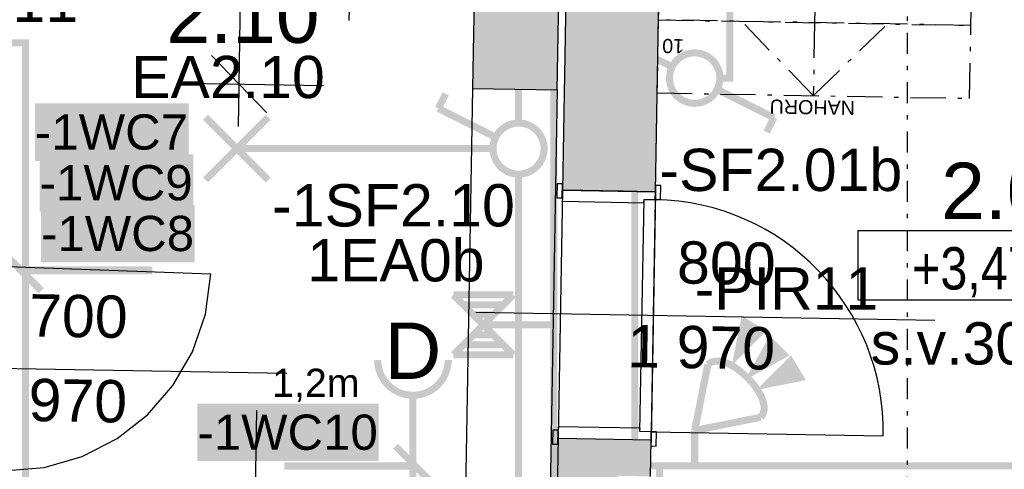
# Model space of a CAD drawing. Extents: x -12025 to 39812, y -30157 to 12.
# Tile 16 of 59: x 14479 to 17974, y -17638 to -16043. Entities that reach past the tile are written whole.
import ezdxf
from ezdxf.enums import TextEntityAlignment as Align

# ---------------------------------------------------------------- set-up
doc = ezdxf.new("R2010")
doc.units = 0
doc.header["$MEASUREMENT"] = 0
for name, pattern in [('Telekomunikacni vodic', [9.25, 3, -0.75, 3, -0.75, 0.125, -0.75, 0.125, -0.75]), ('Čerchovaná M', [225, 125, -42.5, 15, -42.5]), ('Čerchovaná S', [175, 75, -42.5, 15, -42.5])]:
    doc.linetypes.add(name, pattern=pattern)
for name, color, linetype in [('0 (Pozadí)', 254, 'Continuous'), ('OÚ Dukovany internet + tv + data', 192, 'Continuous'), ('OÚ Dukovany nouzové osvětlení', 36, 'Continuous'), ('OÚ Dukovany půdorys kóty 2NP', 7, 'Continuous'), ('OÚ Dukovany půdorys podklad 2NP', 7, 'Continuous'), ('OÚ Dukovany světla', 132, 'Continuous'), ('OÚ Dukovany zásuvky', 92, 'Continuous'), ('Zakladni', 7, 'Continuous')]:
    doc.layers.add(name, color=color, linetype=linetype)
doc.styles.add('Arial', font='txt')
doc.styles.add('Arial Narrow', font='txt')
doc.styles.add('Arial_B', font='txt')

# ---------------------------------------------------------------- blocks, each defined once
blk = doc.blocks.new('Jednopólový vypínač (2)')
at = {"color": 0, "linetype": 'Continuous', "const_width": 25}
for points in [[(-284.9, 142.4), (-259, 194.2)], [(-284.9, 142.4), (-77.7, 38.8)]]:
    blk.add_lwpolyline(points, dxfattribs=at)
for points in [[(0, 90.6, 0.414214), (-90.6, 0)], [(90.6, 0, 0.414214), (0, 90.6)], [(-90.6, 0, 0.414214), (0, -90.6)], [(0, -90.6, 0.414214), (90.6, 0)]]:
    blk.add_lwpolyline(points, format="xyb", dxfattribs=at)
at = {"color": 0, "linetype": 'Continuous', "style": 'Arial'}
blk.add_text('-1SF2.10', height=150, dxfattribs=at).set_placement((-875, -276.1))
blk = doc.blocks.new('P_zarovkove_svitidlo (6)')
at = {"color": 0, "linetype": 'Continuous', "const_width": 25}
for points in [[(111, -111), (-111, 111)], [(-111, -111), (111, 111)]]:
    blk.add_lwpolyline(points, dxfattribs=at)
at = {"color": 0, "linetype": 'Continuous', "style": 'Arial'}
blk.add_text('EA2.10', height=150, dxfattribs=at).set_placement((-375, 178.9))
blk = doc.blocks.new('Jednopólový vypínač (14)')
at = {"color": 0, "linetype": 'Continuous', "const_width": 25}
for points in [[(142.4, 284.9), (38.8, 77.7)], [(142.4, 284.9), (194.2, 259)]]:
    blk.add_lwpolyline(points, dxfattribs=at)
for points in [[(0, 90.6, 0.414214), (-90.6, 0)], [(90.6, 0, 0.414214), (0, 90.6)], [(-90.6, 0, 0.414214), (0, -90.6)], [(0, -90.6, 0.414214), (90.6, 0)]]:
    blk.add_lwpolyline(points, format="xyb", dxfattribs=at)
at = {"color": 0, "linetype": 'Continuous', "style": 'Arial'}
blk.add_text('-1SF2.11', height=150, dxfattribs=at).set_placement((-175, -301.1))
blk = doc.blocks.new('Zásuvka (25)')
at = {"color": 0, "linetype": 'Continuous', "const_width": 25}
for points in [[(0, -125, -0.414214), (-125, 0)], [(125, 0, -0.414214), (0, -125)]]:
    blk.add_lwpolyline(points, format="xyb", dxfattribs=at)
blk.add_lwpolyline([(0, -250), (0, -125)], dxfattribs=at)
at = {"color": 0, "linetype": 'Continuous', "style": 'Arial'}
blk.add_text('D', height=200, dxfattribs=at).set_placement((0, -66.9), align=Align.CENTER)
blk.add_text('1,2m', height=100, dxfattribs=at).set_placement((-500, -130.7))
blk = doc.blocks.new('Střídavý přepínač')
at = {"color": 0, "linetype": 'Continuous', "const_width": 25}
for points in [[(-281.2, 140.6), (-255.7, 191.8)], [(-281.2, 140.6), (-76.7, 38.4)], [(281.2, -140.6), (76.7, -38.4)], [(281.2, -140.6), (255.7, -191.8)]]:
    blk.add_lwpolyline(points, dxfattribs=at)
for points in [[(0, 89.5, 0.414214), (-89.5, 0)], [(0, 89.5, 0.414214), (-89.5, 0)], [(89.5, 0, 0.414214), (0, 89.5)], [(89.5, 0, 0.414214), (0, 89.5)], [(-89.5, 0, 0.414214), (0, -89.5)], [(-89.5, 0, 0.414214), (0, -89.5)], [(0, -89.5, 0.414214), (89.5, 0)], [(0, -89.5, 0.414214), (89.5, 0)]]:
    blk.add_lwpolyline(points, format="xyb", dxfattribs=at)
at = {"color": 0, "linetype": 'Continuous', "style": 'Arial'}
blk.add_text('-SF2.01b', height=150, dxfattribs=at).set_placement((-125, -400.4))
blk = doc.blocks.new('PIR vějíř (1)')
at = {"color": 0, "linetype": 'Continuous', "const_width": 25}
for points in [[(152.3, 269.5), (234.4, 351.6), (175.8, 386.7)], [(210.9, 210.9), (316.4, 269.5), (269.5, 316.4), (210.9, 210.9)], [(257.8, 164.1), (339.8, 246.1), (375, 187.5)]]:
    blk.add_lwpolyline(points, close=True, dxfattribs=at)
for points in [[(46.9, 234.4), (0, 0)], [(0, 0), (234.4, 46.9)]]:
    blk.add_lwpolyline(points, dxfattribs=at)
at = {"color": 0, "linetype": 'Continuous', "const_width": 25, "flags": 128}
for points in [[(46.9, 234.4), (58, 242.2), (71.6, 246.2), (87.4, 246.3), (105.1, 242.5), (124.2, 234.8), (144.6, 223), (165.8, 207.3), (187.5, 187.5), (187.5, 187.5)], [(187.5, 187.5), (207.3, 165.8), (223, 144.6), (234.8, 124.2), (242.5, 105.1), (246.3, 87.4), (246.2, 71.6), (242.2, 58), (234.4, 46.9), (234.4, 46.9)]]:
    blk.add_lwpolyline(points, dxfattribs=at)
at = {"color": 0, "linetype": 'Continuous'}
for points in [[(152.3, 269.5), (234.4, 351.6), (175.8, 386.7)], [(210.9, 210.9), (316.4, 269.5), (210.9, 210.9), (269.5, 316.4)], [(257.8, 164.1), (339.8, 246.1), (375, 187.5)]]:
    blk.add_solid(points, dxfattribs=at)
at = {"color": 0, "linetype": 'Continuous', "style": 'Arial'}
blk.add_text('-PIR11', height=150, dxfattribs=at).set_placement((0, 428.9))
blk = doc.blocks.new('(25)')
at = {"color": 7, "linetype": 'Continuous', "const_width": 25}
for points in [[(-520, 0), (-395, -125)], [(-460, -55), (0, -55)]]:
    blk.add_lwpolyline(points, dxfattribs=at)
at = {"layer": '0 (Pozadí)', "linetype": 'Continuous'}
blk.add_solid([(-393, 175), (152.2, 175), (-393, -28.5), (152.2, -28.5)], dxfattribs=at)
at = {"color": 7, "linetype": 'Continuous', "style": 'Arial_B'}
blk.add_text('-1WC8', height=125, dxfattribs=at).set_placement((-393, 11.5))
blk = doc.blocks.new('(26)')
at = {"color": 7, "linetype": 'Continuous', "const_width": 25}
for points in [[(-520, 0), (-395, -125)], [(-460, -55), (0, -55)]]:
    blk.add_lwpolyline(points, dxfattribs=at)
at = {"layer": '0 (Pozadí)', "linetype": 'Continuous'}
blk.add_solid([(-397.8, 355), (147.3, 355), (-397.8, 151.5), (147.3, 151.5)], dxfattribs=at)
at = {"color": 7, "linetype": 'Continuous', "style": 'Arial_B'}
blk.add_text('-1WC9', height=125, dxfattribs=at).set_placement((-397.8, 191.5))
blk = doc.blocks.new('(27)')
at = {"color": 7, "linetype": 'Continuous', "const_width": 25}
for points in [[(520, 0), (395, 125)], [(460, 55), (0, 55)]]:
    blk.add_lwpolyline(points, dxfattribs=at)
at = {"layer": '0 (Pozadí)', "linetype": 'Continuous'}
blk.add_solid([(-308.4, 275.8), (334.9, 275.8), (-308.4, 72.3), (334.9, 72.3)], dxfattribs=at)
at = {"color": 7, "linetype": 'Continuous', "style": 'Arial_B'}
blk.add_text('-1WC10', height=125, dxfattribs=at).set_placement((-308.4, 112.3))
blk = doc.blocks.new('(38)')
at = {"color": 7, "linetype": 'Continuous', "const_width": 25}
for points in [[(-520, 0), (-395, -125)], [(-460, -55), (0, -55)]]:
    blk.add_lwpolyline(points, dxfattribs=at)
at = {"layer": '0 (Pozadí)', "linetype": 'Continuous'}
blk.add_solid([(-416.6, 538.9), (128.5, 538.9), (-416.6, 335.3), (128.5, 335.3)], dxfattribs=at)
at = {"color": 7, "linetype": 'Continuous', "style": 'Arial_B'}
blk.add_text('-1WC7', height=125, dxfattribs=at).set_placement((-416.6, 375.3))
blk = doc.blocks.new('Svítidlo pro nouzové osvětlení (9)')
at = {"color": 0, "linetype": 'Continuous', "const_width": 25}
for points in [[(106.2, -106.2), (-106.2, 106.2)], [(-106.2, -106.2), (106.2, 106.2)], [(106.2, 106.2), (-106.2, 106.2)], [(70.8, 70.8), (-70.8, 70.8)], [(35.4, 35.4), (-35.4, 35.4)], [(212.5, 0), (0, 0)], [(35.4, -35.4), (-35.4, -35.4)], [(70.8, -70.8), (-70.8, -70.8)], [(106.2, -106.2), (-106.2, -106.2)]]:
    blk.add_lwpolyline(points, dxfattribs=at)
at = {"color": 0, "linetype": 'Continuous', "style": 'Arial'}
blk.add_text('1EA0b', height=150, dxfattribs=at).set_placement((-625, 153.9))

msp = doc.modelspace()

# ---------------------------------------------------------------- hatches: boundary and pattern name
at = {"layer": 'OÚ Dukovany půdorys podklad 2NP', "linetype": 'Continuous'}
for color, points in [(254, [(16481.8, -12295.5), (16405.7, -16647.1), (16620.7, -16650.8), (16735.7, -16652.8), (16811.3, -12328.5)]), (9, [(16386.5, -17746.9), (16601.4, -17750.6), (16603, -17660.7), (16718, -17662.7), (16720.3, -17532.7), (16390.3, -17526.9)])]:
    msp.add_hatch(color=color, dxfattribs=at).paths.add_polyline_path(points)

# ---------------------------------------------------------------- linework, layer by layer
at = {"layer": 'OÚ Dukovany internet + tv + data', "linetype": 'Telekomunikacni vodic', "ltscale": 100, "const_width": 25}
for points in [[(19750, -17375), (19750, -17625), (16875, -17625), (16875, -17500)], [(16750, -20447.2), (16750, -17625), (16875, -17625), (16875, -17500)]]:
    msp.add_lwpolyline(points, dxfattribs=at)
at = {"layer": 'OÚ Dukovany nouzové osvětlení', "linetype": 'Continuous', "const_width": 25}
for points in [[(16337.5, -17125), (16375, -17125), (16375, -16250), (16125, -16250), (16125, -15375), (15500, -15375), (15500, -14837.5)], [(16662.5, -15875), (16662.5, -17625)], [(19412.5, -17125), (19412.5, -17625), (16375, -17625), (16375, -17750), (16000, -17750), (16000, -18125)], [(16337.5, -17125), (16375, -17125), (16375, -17625)], [(16000, -18125), (16000, -17750), (16375, -17750), (16375, -17625), (24625, -17625), (24625, -17250), (25037.5, -17250)]]:
    msp.add_lwpolyline(points, dxfattribs=at)
at = {"layer": 'OÚ Dukovany půdorys kóty 2NP', "color": 1, "linetype": 'Continuous'}
for p, q in [((15649, -16046.1), (15673.6, -14646.4)), ((15258.1, -16271.8), (15279.8, -15039.5)), ((15159.9, -16170.1), (15356.3, -16373.6)), ((15558.1, -16277.1), (15070.6, -16268.5)), ((15255.5, -16421.8), (15258.1, -16271.8)), ((17727.8, -17110.2), (16098.1, -17081.7)), ((15427.8, -17298.1), (13978.1, -17272.6)), ((15296.7, -18827.9), (15321.4, -17428.1))]:
    msp.add_line(p, q, dxfattribs=at)
at = {"layer": 'OÚ Dukovany půdorys kóty 2NP', "color": 154, "linetype": 'Continuous'}
msp.add_lwpolyline([(17455.9, -16790.2), (18368.3, -16790.2), (18368.3, -17037.3), (17455.9, -17037.3)], close=True, dxfattribs=at)
at = {"layer": 'OÚ Dukovany půdorys podklad 2NP', "color": 154, "linetype": 'Čerchovaná S'}
msp.add_line((17630.5, -25788.9), (17630.5, -1622.9), dxfattribs=at)
at = {"layer": 'OÚ Dukovany půdorys podklad 2NP', "color": 7, "linetype": 'Continuous'}
for p, q in [((16159, -12137.2), (16086.7, -16286.4)), ((16386.6, -16291.6), (16458.5, -12167.5)), ((16481.8, -12295.5), (16405.7, -16647.1)), ((16735.7, -16652.8), (16811.3, -12328.5)), ((16086.7, -16286.4), (16386.6, -16291.6)), ((16405.7, -16647.1), (16406.1, -16625.1)), ((16735.7, -16652.8), (16736, -16630.8)), ((16620.7, -16650.8), (16735.7, -16652.8))]:
    msp.add_line(p, q, dxfattribs=at)
at = {"layer": 'OÚ Dukovany půdorys podklad 2NP', "color": 8, "linetype": 'Čerchovaná M'}
for p, q in [((17337.2, -13981.5), (17300.7, -16053.2)), ((17337.2, -13981.5), (17300.7, -16053.2)), ((16750.4, -15784.4), (16745.8, -16043.4)), ((17855.7, -16062.9), (17860.2, -15804)), ((16745.8, -16043.4), (16741.3, -16302.4)), ((16745.8, -16043.4), (17855.7, -16062.9)), ((17855.7, -16062.9), (16745.8, -16043.4)), ((17296.2, -16312.1), (17050.6, -16057.8)), ((17296.2, -16312.1), (17050.6, -16057.8)), ((17300.7, -16053.2), (17296.2, -16312.1)), ((17300.7, -16053.2), (17296.2, -16312.1)), ((17550.5, -16066.6), (17296.2, -16312.1)), ((17550.5, -16066.6), (17296.2, -16312.1)), ((17851.1, -16321.9), (17855.7, -16062.9)), ((16741.3, -16302.4), (17851.1, -16321.9))]:
    msp.add_line(p, q, dxfattribs=at)
at = {"layer": 'OÚ Dukovany půdorys podklad 2NP', "color": 8, "linetype": 'Continuous'}
for p, q in [((16086.7, -16286.4), (16061.3, -17741.2)), ((16086.7, -16286.4), (16386.6, -16291.6)), ((16386.6, -16291.6), (16361.3, -17746.4))]:
    msp.add_line(p, q, dxfattribs=at)
at = {"layer": 'OÚ Dukovany půdorys podklad 2NP', "color": 1, "linetype": 'Continuous'}
for p, q in [((16387.1, -16624.7), (16386.2, -16674.7)), ((16406.1, -16625.1), (16387.1, -16624.7)), ((16405.2, -16675), (16406.1, -16625.1)), ((16405.7, -16647.1), (16406.1, -16625.1)), ((16405.7, -16647.1), (16406.1, -16625.1)), ((16736, -16630.8), (16735.2, -16680.8)), ((16735.7, -16652.8), (16736, -16630.8)), ((16735.7, -16652.8), (16736, -16630.8)), ((16755, -16631.2), (16736, -16630.8)), ((16754.2, -16681.1), (16755, -16631.2)), ((16405.7, -16647.1), (16390.3, -17526.9)), ((16405.7, -16647.1), (16405, -16687)), ((16620.7, -16650.8), (16405.7, -16647.1)), ((16735.7, -16652.8), (16405.7, -16647.1)), ((16405.7, -16647.1), (16735.7, -16652.8)), ((16405.7, -16647.1), (16735.7, -16652.8)), ((16735.7, -16652.8), (16720.3, -17532.7)), ((16735.2, -16680.8), (16735.7, -16652.8)), ((16386.2, -16674.7), (16405.2, -16675)), ((16405, -16687), (16695, -16692.1)), ((16680.8, -17504), (16695.2, -16680.1)), ((16695, -16692.1), (16695.2, -16680.1)), ((16695.2, -16680.1), (16735.2, -16680.8)), ((16695.2, -16680.1), (16735.2, -16680.8)), ((16735.2, -16680.8), (16720.8, -17504.7)), ((16735.2, -16680.8), (16754.2, -16681.1)), ((14434.4, -16918.6), (15157.9, -16944.1)), ((16371.8, -17498.6), (16370.9, -17548.6)), ((16390.8, -17498.9), (16371.8, -17498.6)), ((16389.9, -17548.9), (16390.8, -17498.9)), ((16391, -17486.9), (16390.3, -17526.9)), ((16681, -17492), (16391, -17486.9)), ((16680.8, -17504), (16681, -17492)), ((16720.8, -17504.7), (16680.8, -17504)), ((16720.8, -17504.7), (16680.8, -17504)), ((16720.8, -17504.7), (16719.9, -17554.7)), ((16720.3, -17532.7), (16720.8, -17504.7)), ((16739.8, -17505), (16720.8, -17504.7)), ((16720.8, -17504.7), (17544.6, -17519.1)), ((16738.9, -17555), (16739.8, -17505)), ((16390.3, -17526.9), (16386.5, -17746.9)), ((16390.3, -17526.9), (16389.9, -17548.9)), ((16390.3, -17526.9), (16389.9, -17548.9)), ((16390.3, -17526.9), (16720.3, -17532.7)), ((16390.3, -17526.9), (16720.3, -17532.7)), ((16390.3, -17526.9), (16720.3, -17532.7)), ((16390.3, -17526.9), (16720.3, -17532.7)), ((16718, -17662.7), (16720.3, -17532.7)), ((16720.3, -17532.7), (16719.9, -17554.7)), ((16720.3, -17532.7), (16719.9, -17554.7)), ((16370.9, -17548.6), (16389.9, -17548.9)), ((16719.9, -17554.7), (16738.9, -17555))]:
    msp.add_line(p, q, dxfattribs=at)
at = {"layer": 'OÚ Dukovany půdorys podklad 2NP', "color": 1, "linetype": 'Continuous', "flags": 128}
msp.add_lwpolyline([(14421.6, -17642.5), (14566.2, -17630.7), (14701.5, -17591.8), (14824.6, -17528.7), (14932.8, -17444.1), (15023.1, -17340.5), (15092.6, -17220.9), (15138.5, -17087.8), (15157.9, -16944.1), (15157.9, -16944.1)], dxfattribs=at)
at = {"layer": 'OÚ Dukovany půdorys podklad 2NP', "color": 1, "linetype": 'Continuous'}
msp.add_arc((16720.8, -17504.7), 824, -1.0018, 88.9982, dxfattribs=at)
at = {"layer": 'OÚ Dukovany půdorys podklad 2NP', "color": 254, "linetype": 'Continuous'}
msp.add_solid([(16086.7, -16286.4), (16386.6, -16291.6), (16159, -12137.2), (16458.5, -12167.5)], dxfattribs=at)
at = {"layer": 'OÚ Dukovany světla', "linetype": 'Continuous', "const_width": 25}
for points in [[(16964.5, -16250), (17000, -16250), (17000, -12455), (17185.6, -12455)], [(16250, -16409.4), (16250, -15375), (14375, -15375), (14375, -15750), (14090.6, -15750)], [(16159.4, -16500), (15250, -16500)], [(16250, -16590.6), (16250, -17875)], [(24909.4, -16750), (24750, -16750), (24750, -17625), (16375, -17625), (16375, -17750), (16000, -17750), (16000, -18125)]]:
    msp.add_lwpolyline(points, dxfattribs=at)
at = {"layer": 'OÚ Dukovany zásuvky', "linetype": 'Continuous', "const_width": 25}
for points in [[(15125, -14875), (15125, -15000), (16125, -15000), (16125, -16250), (16375, -16250), (16375, -17625)], [(14000, -16125), (14500, -16125), (14500, -17750)], [(16000, -18125), (16000, -17750), (16375, -17750), (16375, -17625), (19125, -17625), (19500, -17625), (19500, -16250)], [(15875, -17750), (15875, -17500)]]:
    msp.add_lwpolyline(points, dxfattribs=at)

# ---------------------------------------------------------------- block references
at = {"layer": 'OÚ Dukovany internet + tv + data', "linetype": 'Continuous'}
msp.add_blockref('PIR vějíř (1)', (16875, -17500), dxfattribs=at)
at = {"layer": 'OÚ Dukovany nouzové osvětlení', "linetype": 'Continuous'}
msp.add_blockref('Svítidlo pro nouzové osvětlení (9)', (16125, -17125), dxfattribs=at)
at = {"layer": 'OÚ Dukovany světla', "linetype": 'Continuous'}
for name, p in [('Jednopólový vypínač (14)', (14000, -15750)), ('Střídavý přepínač', (16875, -16250)), ('P_zarovkove_svitidlo (6)', (15250, -16500)), ('Jednopólový vypínač (2)', (16250, -16500))]:
    msp.add_blockref(name, p, dxfattribs=at)
at = {"layer": 'OÚ Dukovany zásuvky', "linetype": 'Continuous'}
msp.add_blockref('Zásuvka (25)', (15875, -17250), dxfattribs=at)
at = {"layer": 'Zakladni', "color": 7, "linetype": 'Continuous'}
for name, p in [('(38)', (14950, -16878.9)), ('(26)', (14947.8, -16875)), ('(25)', (14948, -16875)), ('(27)', (15418.4, -17680.8))]:
    msp.add_blockref(name, p, dxfattribs=at)

# ---------------------------------------------------------------- texts
at = {"layer": 'OÚ Dukovany půdorys kóty 2NP', "color": 7, "linetype": 'Continuous', "style": 'Arial'}
for s, rotation, p in [('800', 358.9982, (16811.5, -16978.1)), ('700', 358.9912, (14511.5, -17165.9)), ('1\xa0970', 358.9982, (16634.8, -17275)), ('1\xa0970', 358.9912, (14334.8, -17462.8))]:
    msp.add_text(s, height=150, rotation=rotation, dxfattribs=at).set_placement(p)
at = {"layer": 'OÚ Dukovany půdorys kóty 2NP', "color": 154, "linetype": 'Continuous'}
for s, style, p in [('+3,470', 'Arial Narrow', (17912.1, -16999.6)), ('s.v.3000', 'Arial', (17896, -17266))]:
    msp.add_text(s, height=150, dxfattribs=dict(at, style=style)).set_placement(p, align=Align.CENTER)
at = {"layer": 'OÚ Dukovany půdorys podklad 2NP', "color": 251, "linetype": 'Continuous', "style": 'Arial'}
for s, p in [('10', (16838.1, -16112.1)), ('NAHORU', (17444.2, -16331))]:
    msp.add_text(s, height=50, rotation=178.9912, dxfattribs=at).set_placement(p)
at = {"layer": 'Zakladni', "color": 7, "linetype": 'Continuous', "style": 'Arial'}
for s, p in [('2.10', (15000, -16125)), ('2.01', (17750, -16750))]:
    msp.add_text(s, height=200, dxfattribs=at).set_placement(p)

doc.saveas('drawing.dxf')
